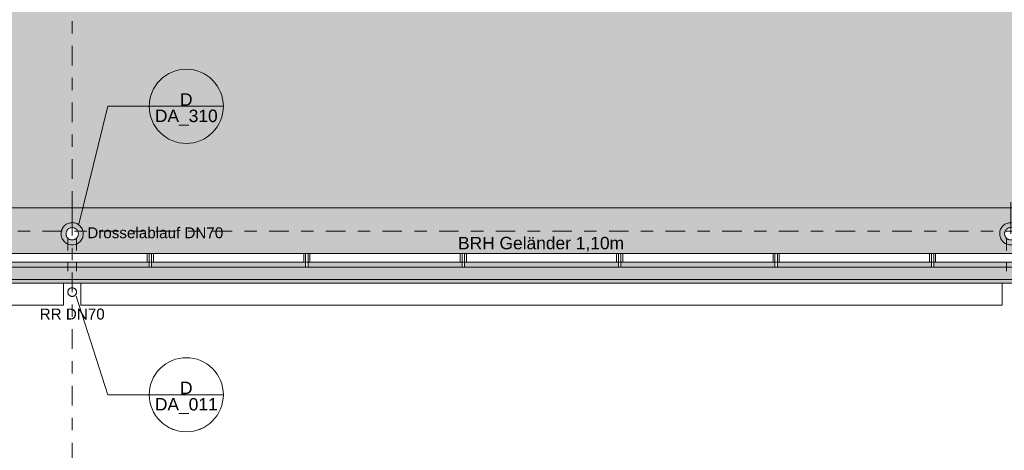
# Model space of a CAD drawing. Header units: metres. Extents: x -180 to 4, y -50 to 6.
# Tile 89 of 256: x -145.45 to -137.47, y -41.22 to -37.73. Entities that reach past the tile are written whole.
import ezdxf

# ---------------------------------------------------------------- set-up
doc = ezdxf.new("R2010")
doc.units = ezdxf.units.M
doc.header["$LTSCALE"] = 0.05
doc.header["$PDMODE"] = 1
doc.header["$PDSIZE"] = -2
doc.linetypes.add('Linienart-50', pattern=[2.116531, 1.058062, -1.058469])
doc.linetypes.add('Linienart-53', pattern=[5.291531, 3.175, -1.058062, 0.352704, -0.705764])
doc.layers.get('0').update_dxf_attribs({"lineweight": 25})
for name, color, linetype, lineweight, true_color in [('30 -33 Aussenwände- 7 Fassade_ Elemente', 7, 'Continuous', 9, 0x00aacc), ('30 -36 Dächer- 3 Dachbeläge', 7, 'Continuous', 15, 0x9999ff), ('30 -36 Dächer- 3 Dachbeläge Gründach', 250, 'Continuous', 9, 0x333333), ('30 -36 Dächer- 4 Dachbekleidungen', 7, 'Continuous', 9, 0xccccff), ('40 -41 Abwasser_Wasser_Gas- 1 Abwasser + sanitäre Anlagen', 7, 'Continuous', 9, 0xff6633), ('70 -72 Beschriftung- 1 Beschriftung allgemein', 7, 'Continuous', 9, 0xff6633), ('70 -72 Beschriftung- 7 Detailverweise', 7, 'Continuous', 9, 0x00dd00), ('70 -76 Bemaßung- 2 Allgemein', 7, 'Continuous', 5, 0x6666cc)]:
    doc.layers.add(name, color=color, linetype=linetype, lineweight=lineweight, true_color=true_color)
for name, color, linetype, lineweight in [('40 -41 Abwasser_Wasser_Gas- 2 Wasser-1', 7, 'Continuous', 15), ('70 -71 Achsen- 1 Gebäudeachsen', 7, 'Linienart-53', 18), ('Keine', 7, 'Continuous', 9)]:
    doc.layers.add(name, color=color, linetype=linetype, lineweight=lineweight)
doc.styles.add('Arial', font='arial.ttf')
doc.dimstyles.new('k+k 1_50', dxfattribs={"dimtxt": 0.100689, "dimasz": 0.05302, "dimexe": 0.05, "dimexo": 0.15, "dimgap": 0.01, "dimtad": 1, "dimdec": 3, "dimtxsty": 'Arial', "dimblk": 'VW_SLASH', "dimblk1": 'VW_SLASH', "dimblk2": 'VW_SLASH', "dimcen": 0, "dimdle": 0.05, "dimadec": 3, "dimazin": 0, "dimtfac": 0.75, "dimtdec": 3, "dimtix": 1, "dimtmove": 0, "dimatfit": 0, "dimldrblk": 'VW_SLASH-1', "dimfxl": 0.125, "dimfxlon": 1, "dimfrac": 2, "dimtolj": 1, "dimarcsym": 0})

# ---------------------------------------------------------------- blocks, each defined once
blk = doc.blocks.new('Gruppe-6671')
at = {"layer": '70 -72 Beschriftung- 1 Beschriftung allgemein', "insert": (-145.021, -40.0727), "char_height": 0.0881, "attachment_point": 2, "line_spacing_factor": 0.969685, "style": 'Arial'}
blk.add_mtext('RR DN70', dxfattribs=at)
at = {"color": 255}
blk.add_wipeout([(-145.0513, -39.9215), (-145.0494, -39.9186), (-145.0473, -39.916), (-145.0449, -39.9135), (-145.0423, -39.9113), (-145.0395, -39.9093), (-145.0365, -39.9076), (-145.0333, -39.9063), (-145.0301, -39.9052), (-145.0267, -39.9045), (-145.0233, -39.9041), (-145.0199, -39.9041), (-145.0164, -39.9043), (-145.0131, -39.9049), (-145.0097, -39.9059), (-145.0066, -39.9072), (-145.0035, -39.9087), (-145.0006, -39.9106), (-144.9979, -39.9127), (-144.9955, -39.9151), (-144.9932, -39.9177), (-144.9913, -39.9206), (-144.9896, -39.9236), (-144.9882, -39.9267), (-144.9872, -39.93), (-144.9865, -39.9333), (-144.9861, -39.9367), (-144.986, -39.9402), (-144.9863, -39.9436), (-144.9869, -39.947), (-144.9879, -39.9503), (-144.9891, -39.9535), (-144.9907, -39.9565), (-144.9926, -39.9594), (-144.9947, -39.9621), (-144.9971, -39.9646), (-144.9997, -39.9668), (-145.0025, -39.9688), (-145.0055, -39.9704), (-145.0087, -39.9718), (-145.0119, -39.9728), (-145.0153, -39.9736), (-145.0187, -39.974), (-145.0221, -39.974), (-145.0256, -39.9737), (-145.0289, -39.9731), (-145.0323, -39.9722), (-145.0354, -39.9709), (-145.0385, -39.9693), (-145.0414, -39.9675), (-145.0441, -39.9653), (-145.0465, -39.963), (-145.0488, -39.9603), (-145.0507, -39.9575), (-145.0524, -39.9545), (-145.0538, -39.9514), (-145.0548, -39.9481), (-145.0555, -39.9447), (-145.0559, -39.9413), (-145.056, -39.9379), (-145.0557, -39.9345), (-145.0551, -39.9311), (-145.0541, -39.9278), (-145.0529, -39.9246)], dxfattribs=at).dxf.layer = '40 -41 Abwasser_Wasser_Gas- 2 Wasser-1'
at = {"layer": '40 -41 Abwasser_Wasser_Gas- 2 Wasser-1', "flags": 128}
blk.add_lwpolyline([(-145.0513, -39.9215), (-145.0494, -39.9186), (-145.0473, -39.916), (-145.0449, -39.9135), (-145.0423, -39.9113), (-145.0395, -39.9093), (-145.0365, -39.9076), (-145.0333, -39.9063), (-145.0301, -39.9052), (-145.0267, -39.9045), (-145.0233, -39.9041), (-145.0199, -39.9041), (-145.0164, -39.9043), (-145.0131, -39.9049), (-145.0097, -39.9059), (-145.0066, -39.9072), (-145.0035, -39.9087), (-145.0006, -39.9106), (-144.9979, -39.9127), (-144.9955, -39.9151), (-144.9932, -39.9177), (-144.9913, -39.9206), (-144.9896, -39.9236), (-144.9882, -39.9267), (-144.9872, -39.93), (-144.9865, -39.9333), (-144.9861, -39.9367), (-144.986, -39.9402), (-144.9863, -39.9436), (-144.9869, -39.947), (-144.9879, -39.9503), (-144.9891, -39.9535), (-144.9907, -39.9565), (-144.9926, -39.9594), (-144.9947, -39.9621), (-144.9971, -39.9646), (-144.9997, -39.9668), (-145.0025, -39.9688), (-145.0055, -39.9704), (-145.0087, -39.9718), (-145.0119, -39.9728), (-145.0153, -39.9736), (-145.0187, -39.974), (-145.0221, -39.974), (-145.0256, -39.9737), (-145.0289, -39.9731), (-145.0323, -39.9722), (-145.0354, -39.9709), (-145.0385, -39.9693), (-145.0414, -39.9675), (-145.0441, -39.9653), (-145.0465, -39.963), (-145.0488, -39.9603), (-145.0507, -39.9575), (-145.0524, -39.9545), (-145.0538, -39.9514), (-145.0548, -39.9481), (-145.0555, -39.9447), (-145.0559, -39.9413), (-145.056, -39.9379), (-145.0557, -39.9345), (-145.0551, -39.9311), (-145.0541, -39.9278), (-145.0529, -39.9246)], close=True, dxfattribs=at)
blk = doc.blocks.new('Gruppe-6676')
at = {"layer": '40 -41 Abwasser_Wasser_Gas- 2 Wasser-1', "color": 7}
blk.add_blockref('Gruppe-6671', (0, 0), dxfattribs=at)
blk = doc.blocks.new('Gruppe-8291')
at = {"layer": '70 -72 Beschriftung- 1 Beschriftung allgemein', "insert": (-144.8988, -39.4148), "char_height": 0.088103, "attachment_point": 1, "line_spacing_factor": 0.969685, "style": 'Arial'}
blk.add_mtext('Drosselablauf DN70', dxfattribs=at)
at = {"color": 255}
blk.add_wipeout([(-144.9777, -39.492), (-144.9804, -39.4962), (-144.9834, -39.5), (-144.9868, -39.5035), (-144.9906, -39.5067), (-144.9946, -39.5095), (-144.9989, -39.5119), (-145.0034, -39.5138), (-145.0081, -39.5153), (-145.0129, -39.5164), (-145.0177, -39.5169), (-145.0226, -39.517), (-145.0275, -39.5166), (-145.0324, -39.5157), (-145.0371, -39.5144), (-145.0416, -39.5126), (-145.046, -39.5103), (-145.0501, -39.5077), (-145.054, -39.5046), (-145.0575, -39.5012), (-145.0607, -39.4975), (-145.0635, -39.4934), (-145.0658, -39.4892), (-145.0678, -39.4847), (-145.0693, -39.48), (-145.0703, -39.4752), (-145.0709, -39.4703), (-145.071, -39.4654), (-145.0706, -39.4605), (-145.0697, -39.4557), (-145.0683, -39.451), (-145.0665, -39.4464), (-145.0643, -39.442), (-145.0616, -39.4379), (-145.0586, -39.4341), (-145.0552, -39.4305), (-145.0514, -39.4274), (-145.0474, -39.4246), (-145.0431, -39.4222), (-145.0386, -39.4202), (-145.0339, -39.4187), (-145.0291, -39.4177), (-145.0243, -39.4171), (-145.0194, -39.4171), (-145.0145, -39.4175), (-145.0096, -39.4183), (-145.0049, -39.4197), (-145.0004, -39.4215), (-144.996, -39.4237), (-144.9919, -39.4264), (-144.988, -39.4294), (-144.9845, -39.4329), (-144.9813, -39.4366), (-144.9785, -39.4406), (-144.9762, -39.4449), (-144.9742, -39.4494), (-144.9727, -39.4541), (-144.9717, -39.4589), (-144.9711, -39.4638), (-144.971, -39.4687), (-144.9714, -39.4736), (-144.9723, -39.4784), (-144.9737, -39.4831), (-144.9755, -39.4877)], dxfattribs=at).dxf.layer = '40 -41 Abwasser_Wasser_Gas- 2 Wasser-1'
at = {"layer": '40 -41 Abwasser_Wasser_Gas- 1 Abwasser + sanitäre Anlagen', "linetype": 'Continuous', "lineweight": 0}
blk.add_hatch(color=30, dxfattribs=at).paths.add_polyline_path([(-145.0202, -39.464), (-145.021, -39.467), (-145.0218, -39.464)])
at = {"layer": '40 -41 Abwasser_Wasser_Gas- 1 Abwasser + sanitäre Anlagen', "linetype": 'Linienart-50'}
for p, q in [((-145.021, -39.2126), (-145.021, -39.467)), ((-145.056, -39.5027), (-145.056, -39.7704)), ((-144.986, -39.5027), (-144.986, -39.7704))]:
    blk.add_line(p, q, dxfattribs=at)
at = {"layer": '40 -41 Abwasser_Wasser_Gas- 1 Abwasser + sanitäre Anlagen', "lineweight": 5, "flags": 128}
blk.add_lwpolyline([(-145.0202, -39.464), (-145.021, -39.467), (-145.0218, -39.464)], close=True, dxfattribs=at)
at = {"layer": '40 -41 Abwasser_Wasser_Gas- 2 Wasser-1'}
blk.add_line((-145.021, -39.467), (-145.021, -39.275), dxfattribs=at)
at = {"layer": '40 -41 Abwasser_Wasser_Gas- 2 Wasser-1', "flags": 128}
for points in [[(-144.9431, -39.512), (-144.9478, -39.5195), (-144.9533, -39.5264), (-144.9595, -39.5327), (-144.9662, -39.5384), (-144.9735, -39.5435), (-144.9812, -39.5478), (-144.9893, -39.5513), (-144.9977, -39.554), (-145.0063, -39.5558), (-145.0151, -39.5568), (-145.0239, -39.557), (-145.0327, -39.5563), (-145.0414, -39.5547), (-145.0499, -39.5523), (-145.0581, -39.549), (-145.066, -39.545), (-145.0734, -39.5402), (-145.0803, -39.5347), (-145.0867, -39.5286), (-145.0924, -39.5218), (-145.0974, -39.5146), (-145.1017, -39.5068), (-145.1052, -39.4987), (-145.1079, -39.4903), (-145.1098, -39.4817), (-145.1108, -39.4729), (-145.111, -39.4641), (-145.1102, -39.4553), (-145.1086, -39.4466), (-145.1062, -39.4381), (-145.103, -39.4299), (-145.0989, -39.422), (-145.0942, -39.4146), (-145.0887, -39.4077), (-145.0825, -39.4014), (-145.0758, -39.3956), (-145.0685, -39.3906), (-145.0608, -39.3863), (-145.0527, -39.3828), (-145.0443, -39.3801), (-145.0357, -39.3782), (-145.0269, -39.3772), (-145.0181, -39.3771), (-145.0093, -39.3778), (-145.0006, -39.3794), (-144.9921, -39.3818), (-144.9839, -39.3851), (-144.976, -39.3891), (-144.9686, -39.3939), (-144.9617, -39.3994), (-144.9553, -39.4055), (-144.9496, -39.4123), (-144.9446, -39.4195), (-144.9403, -39.4272), (-144.9368, -39.4353), (-144.9341, -39.4437), (-144.9322, -39.4524), (-144.9312, -39.4612), (-144.931, -39.47), (-144.9318, -39.4788), (-144.9334, -39.4875), (-144.9358, -39.496), (-144.939, -39.5042)], [(-144.9777, -39.492), (-144.9804, -39.4962), (-144.9834, -39.5), (-144.9868, -39.5035), (-144.9906, -39.5067), (-144.9946, -39.5095), (-144.9989, -39.5119), (-145.0034, -39.5138), (-145.0081, -39.5153), (-145.0129, -39.5164), (-145.0177, -39.5169), (-145.0226, -39.517), (-145.0275, -39.5166), (-145.0324, -39.5157), (-145.0371, -39.5144), (-145.0416, -39.5126), (-145.046, -39.5103), (-145.0501, -39.5077), (-145.054, -39.5046), (-145.0575, -39.5012), (-145.0607, -39.4975), (-145.0635, -39.4934), (-145.0658, -39.4892), (-145.0678, -39.4847), (-145.0693, -39.48), (-145.0703, -39.4752), (-145.0709, -39.4703), (-145.071, -39.4654), (-145.0706, -39.4605), (-145.0697, -39.4557), (-145.0683, -39.451), (-145.0665, -39.4464), (-145.0643, -39.442), (-145.0616, -39.4379), (-145.0586, -39.4341), (-145.0552, -39.4305), (-145.0514, -39.4274), (-145.0474, -39.4246), (-145.0431, -39.4222), (-145.0386, -39.4202), (-145.0339, -39.4187), (-145.0291, -39.4177), (-145.0243, -39.4171), (-145.0194, -39.4171), (-145.0145, -39.4175), (-145.0096, -39.4183), (-145.0049, -39.4197), (-145.0004, -39.4215), (-144.996, -39.4237), (-144.9919, -39.4264), (-144.988, -39.4294), (-144.9845, -39.4329), (-144.9813, -39.4366), (-144.9785, -39.4406), (-144.9762, -39.4449), (-144.9742, -39.4494), (-144.9727, -39.4541), (-144.9717, -39.4589), (-144.9711, -39.4638), (-144.971, -39.4687), (-144.9714, -39.4736), (-144.9723, -39.4784), (-144.9737, -39.4831), (-144.9755, -39.4877)]]:
    blk.add_lwpolyline(points, close=True, dxfattribs=at)
blk = doc.blocks.new('Gruppe-8309')
at = {"layer": '70 -72 Beschriftung- 1 Beschriftung allgemein', "insert": (-137.2988, -39.4148), "char_height": 0.088103, "attachment_point": 1, "line_spacing_factor": 0.969685, "style": 'Arial'}
blk.add_mtext('Notablauf DN70', dxfattribs=at)
at = {"color": 255}
blk.add_wipeout([(-137.3777, -39.492), (-137.3804, -39.4962), (-137.3834, -39.5), (-137.3868, -39.5035), (-137.3906, -39.5067), (-137.3946, -39.5095), (-137.3989, -39.5119), (-137.4034, -39.5138), (-137.4081, -39.5153), (-137.4129, -39.5164), (-137.4177, -39.5169), (-137.4226, -39.517), (-137.4275, -39.5166), (-137.4324, -39.5157), (-137.4371, -39.5144), (-137.4416, -39.5126), (-137.446, -39.5103), (-137.4501, -39.5077), (-137.454, -39.5046), (-137.4575, -39.5012), (-137.4607, -39.4975), (-137.4635, -39.4934), (-137.4658, -39.4892), (-137.4678, -39.4847), (-137.4693, -39.48), (-137.4703, -39.4752), (-137.4709, -39.4703), (-137.471, -39.4654), (-137.4706, -39.4605), (-137.4697, -39.4557), (-137.4683, -39.451), (-137.4665, -39.4464), (-137.4643, -39.442), (-137.4616, -39.4379), (-137.4586, -39.4341), (-137.4552, -39.4305), (-137.4514, -39.4274), (-137.4474, -39.4246), (-137.4431, -39.4222), (-137.4386, -39.4202), (-137.4339, -39.4187), (-137.4291, -39.4177), (-137.4243, -39.4171), (-137.4194, -39.4171), (-137.4145, -39.4175), (-137.4096, -39.4183), (-137.4049, -39.4197), (-137.4004, -39.4215), (-137.396, -39.4237), (-137.3919, -39.4264), (-137.388, -39.4294), (-137.3845, -39.4329), (-137.3813, -39.4366), (-137.3785, -39.4406), (-137.3762, -39.4449), (-137.3742, -39.4494), (-137.3727, -39.4541), (-137.3717, -39.4589), (-137.3711, -39.4638), (-137.371, -39.4687), (-137.3714, -39.4736), (-137.3723, -39.4784), (-137.3737, -39.4831), (-137.3755, -39.4877)], dxfattribs=at).dxf.layer = '40 -41 Abwasser_Wasser_Gas- 2 Wasser-1'
at = {"layer": '40 -41 Abwasser_Wasser_Gas- 1 Abwasser + sanitäre Anlagen', "linetype": 'Continuous', "lineweight": 0}
blk.add_hatch(color=30, dxfattribs=at).paths.add_polyline_path([(-137.4202, -39.464), (-137.421, -39.467), (-137.4218, -39.464)])
at = {"layer": '40 -41 Abwasser_Wasser_Gas- 1 Abwasser + sanitäre Anlagen', "linetype": 'Linienart-50'}
for p, q in [((-137.421, -39.2126), (-137.421, -39.467)), ((-137.456, -39.5027), (-137.456, -39.7704)), ((-137.386, -39.5027), (-137.386, -39.7704))]:
    blk.add_line(p, q, dxfattribs=at)
at = {"layer": '40 -41 Abwasser_Wasser_Gas- 1 Abwasser + sanitäre Anlagen', "lineweight": 5, "flags": 128}
blk.add_lwpolyline([(-137.4202, -39.464), (-137.421, -39.467), (-137.4218, -39.464)], close=True, dxfattribs=at)
at = {"layer": '40 -41 Abwasser_Wasser_Gas- 2 Wasser-1'}
blk.add_line((-137.421, -39.467), (-137.421, -39.275), dxfattribs=at)
at = {"layer": '40 -41 Abwasser_Wasser_Gas- 2 Wasser-1', "flags": 128}
for points in [[(-137.3431, -39.512), (-137.3478, -39.5195), (-137.3533, -39.5264), (-137.3595, -39.5327), (-137.3662, -39.5384), (-137.3735, -39.5435), (-137.3812, -39.5478), (-137.3893, -39.5513), (-137.3977, -39.554), (-137.4063, -39.5558), (-137.4151, -39.5568), (-137.4239, -39.557), (-137.4327, -39.5563), (-137.4414, -39.5547), (-137.4499, -39.5523), (-137.4581, -39.549), (-137.466, -39.545), (-137.4734, -39.5402), (-137.4803, -39.5347), (-137.4867, -39.5286), (-137.4924, -39.5218), (-137.4974, -39.5146), (-137.5017, -39.5068), (-137.5052, -39.4987), (-137.5079, -39.4903), (-137.5098, -39.4817), (-137.5108, -39.4729), (-137.511, -39.4641), (-137.5102, -39.4553), (-137.5086, -39.4466), (-137.5062, -39.4381), (-137.503, -39.4299), (-137.4989, -39.422), (-137.4942, -39.4146), (-137.4887, -39.4077), (-137.4825, -39.4014), (-137.4758, -39.3956), (-137.4685, -39.3906), (-137.4608, -39.3863), (-137.4527, -39.3828), (-137.4443, -39.3801), (-137.4357, -39.3782), (-137.4269, -39.3772), (-137.4181, -39.3771), (-137.4093, -39.3778), (-137.4006, -39.3794), (-137.3921, -39.3818), (-137.3839, -39.3851), (-137.376, -39.3891), (-137.3686, -39.3939), (-137.3617, -39.3994), (-137.3553, -39.4055), (-137.3496, -39.4123), (-137.3446, -39.4195), (-137.3403, -39.4272), (-137.3368, -39.4353), (-137.3341, -39.4437), (-137.3322, -39.4524), (-137.3312, -39.4612), (-137.331, -39.47), (-137.3318, -39.4788), (-137.3334, -39.4875), (-137.3358, -39.496), (-137.339, -39.5042)], [(-137.3777, -39.492), (-137.3804, -39.4962), (-137.3834, -39.5), (-137.3868, -39.5035), (-137.3906, -39.5067), (-137.3946, -39.5095), (-137.3989, -39.5119), (-137.4034, -39.5138), (-137.4081, -39.5153), (-137.4129, -39.5164), (-137.4177, -39.5169), (-137.4226, -39.517), (-137.4275, -39.5166), (-137.4324, -39.5157), (-137.4371, -39.5144), (-137.4416, -39.5126), (-137.446, -39.5103), (-137.4501, -39.5077), (-137.454, -39.5046), (-137.4575, -39.5012), (-137.4607, -39.4975), (-137.4635, -39.4934), (-137.4658, -39.4892), (-137.4678, -39.4847), (-137.4693, -39.48), (-137.4703, -39.4752), (-137.4709, -39.4703), (-137.471, -39.4654), (-137.4706, -39.4605), (-137.4697, -39.4557), (-137.4683, -39.451), (-137.4665, -39.4464), (-137.4643, -39.442), (-137.4616, -39.4379), (-137.4586, -39.4341), (-137.4552, -39.4305), (-137.4514, -39.4274), (-137.4474, -39.4246), (-137.4431, -39.4222), (-137.4386, -39.4202), (-137.4339, -39.4187), (-137.4291, -39.4177), (-137.4243, -39.4171), (-137.4194, -39.4171), (-137.4145, -39.4175), (-137.4096, -39.4183), (-137.4049, -39.4197), (-137.4004, -39.4215), (-137.396, -39.4237), (-137.3919, -39.4264), (-137.388, -39.4294), (-137.3845, -39.4329), (-137.3813, -39.4366), (-137.3785, -39.4406), (-137.3762, -39.4449), (-137.3742, -39.4494), (-137.3727, -39.4541), (-137.3717, -39.4589), (-137.3711, -39.4638), (-137.371, -39.4687), (-137.3714, -39.4736), (-137.3723, -39.4784), (-137.3737, -39.4831), (-137.3755, -39.4877)]]:
    blk.add_lwpolyline(points, close=True, dxfattribs=at)
blk = doc.blocks.new('Gruppe-8391')
at = {"layer": '70 -72 Beschriftung- 7 Detailverweise'}
blk.add_line((0.935, 0), (0.335, 0), dxfattribs=at)
at = {"layer": '70 -72 Beschriftung- 7 Detailverweise', "flags": 128}
blk.add_lwpolyline([(0.935, 0), (0.9336, -0.0294), (0.9292, -0.0585), (0.9221, -0.0871), (0.9122, -0.1148), (0.8996, -0.1414), (0.8844, -0.1667), (0.8669, -0.1903), (0.8471, -0.2121), (0.8253, -0.2319), (0.8017, -0.2494), (0.7764, -0.2646), (0.7498, -0.2772), (0.7221, -0.2871), (0.6935, -0.2942), (0.6644, -0.2986), (0.635, -0.3), (0.6056, -0.2986), (0.5765, -0.2942), (0.5479, -0.2871), (0.5202, -0.2772), (0.4936, -0.2646), (0.4683, -0.2494), (0.4447, -0.2319), (0.4229, -0.2121), (0.4031, -0.1903), (0.3856, -0.1667), (0.3704, -0.1414), (0.3578, -0.1148), (0.3479, -0.0871), (0.3408, -0.0585), (0.3364, -0.0294), (0.335, 0), (0.3364, 0.0294), (0.3408, 0.0585), (0.3479, 0.0871), (0.3578, 0.1148), (0.3704, 0.1414), (0.3856, 0.1667), (0.4031, 0.1903), (0.4229, 0.2121), (0.4447, 0.2319), (0.4683, 0.2494), (0.4936, 0.2646), (0.5202, 0.2772), (0.5479, 0.2871), (0.5765, 0.2942), (0.6056, 0.2986), (0.635, 0.3), (0.6644, 0.2986), (0.6935, 0.2942), (0.7221, 0.2871), (0.7498, 0.2772), (0.7764, 0.2646), (0.8017, 0.2494), (0.8253, 0.2319), (0.8471, 0.2121), (0.8669, 0.1903), (0.8844, 0.1667), (0.8996, 0.1414), (0.9122, 0.1148), (0.9221, 0.0871), (0.9292, 0.0585), (0.9336, 0.0294)], close=True, dxfattribs=at)
at = {"layer": '70 -72 Beschriftung- 7 Detailverweise'}
blk.add_point((0.635, 0), dxfattribs=at)
at = {"layer": '70 -72 Beschriftung- 7 Detailverweise', "line_spacing_factor": 0.96878, "style": 'Arial'}
for s, insert, char_height, attachment_point in [('D', (0.635, 0.0046), 0.1007, 8), ('DA_011', (0.635, -0.0267), 0.10069, 2)]:
    blk.add_mtext(s, dxfattribs=dict(at, insert=insert, char_height=char_height, attachment_point=attachment_point))
blk = doc.blocks.new('Referenzmarkierung-97')
at = {"layer": '70 -72 Beschriftung- 7 Detailverweise', "transparency": 33554687}
for q in [(-0.2566, 0.7972), (0.635, 0)]:
    blk.add_line((0, 0), q, dxfattribs=at)
at = {"layer": '70 -72 Beschriftung- 7 Detailverweise', "color": 7, "transparency": 33554687}
blk.add_blockref('Gruppe-8391', (0, 0), dxfattribs=at)
blk = doc.blocks.new('Gruppe-8392')
at = {"layer": '70 -72 Beschriftung- 7 Detailverweise'}
blk.add_line((0.935, 0), (0.335, 0), dxfattribs=at)
at = {"layer": '70 -72 Beschriftung- 7 Detailverweise', "flags": 128}
blk.add_lwpolyline([(0.935, 0), (0.9336, -0.0294), (0.9292, -0.0585), (0.9221, -0.0871), (0.9122, -0.1148), (0.8996, -0.1414), (0.8844, -0.1667), (0.8669, -0.1903), (0.8471, -0.2121), (0.8253, -0.2319), (0.8017, -0.2494), (0.7764, -0.2646), (0.7498, -0.2772), (0.7221, -0.2871), (0.6935, -0.2942), (0.6644, -0.2986), (0.635, -0.3), (0.6056, -0.2986), (0.5765, -0.2942), (0.5479, -0.2871), (0.5202, -0.2772), (0.4936, -0.2646), (0.4683, -0.2494), (0.4447, -0.2319), (0.4229, -0.2121), (0.4031, -0.1903), (0.3856, -0.1667), (0.3704, -0.1414), (0.3578, -0.1148), (0.3479, -0.0871), (0.3408, -0.0585), (0.3364, -0.0294), (0.335, 0), (0.3364, 0.0294), (0.3408, 0.0585), (0.3479, 0.0871), (0.3578, 0.1148), (0.3704, 0.1414), (0.3856, 0.1667), (0.4031, 0.1903), (0.4229, 0.2121), (0.4447, 0.2319), (0.4683, 0.2494), (0.4936, 0.2646), (0.5202, 0.2772), (0.5479, 0.2871), (0.5765, 0.2942), (0.6056, 0.2986), (0.635, 0.3), (0.6644, 0.2986), (0.6935, 0.2942), (0.7221, 0.2871), (0.7498, 0.2772), (0.7764, 0.2646), (0.8017, 0.2494), (0.8253, 0.2319), (0.8471, 0.2121), (0.8669, 0.1903), (0.8844, 0.1667), (0.8996, 0.1414), (0.9122, 0.1148), (0.9221, 0.0871), (0.9292, 0.0585), (0.9336, 0.0294)], close=True, dxfattribs=at)
at = {"layer": '70 -72 Beschriftung- 7 Detailverweise'}
blk.add_point((0.635, 0), dxfattribs=at)
at = {"layer": '70 -72 Beschriftung- 7 Detailverweise', "line_spacing_factor": 0.96878, "style": 'Arial'}
for s, insert, char_height, attachment_point in [('D', (0.635, 0.0046), 0.1007, 8), ('DA_310', (0.635, -0.0267), 0.10069, 2)]:
    blk.add_mtext(s, dxfattribs=dict(at, insert=insert, char_height=char_height, attachment_point=attachment_point))
blk = doc.blocks.new('Referenzmarkierung-98')
at = {"layer": '70 -72 Beschriftung- 7 Detailverweise', "transparency": 33554687}
for q in [(-0.2346, -0.954), (0.635, 0)]:
    blk.add_line((0, 0), q, dxfattribs=at)
at = {"layer": '70 -72 Beschriftung- 7 Detailverweise', "color": 7, "transparency": 33554687}
blk.add_blockref('Gruppe-8392', (0, 0), dxfattribs=at)
blk = doc.blocks.new('Gruppe-8420')
at = {"layer": '70 -72 Beschriftung- 1 Beschriftung allgemein', "insert": (-141.8969, -39.4918), "char_height": 0.100689, "attachment_point": 1, "line_spacing_factor": 0.970891, "style": 'Arial'}
blk.add_mtext('BRH Geländer 1,10m', dxfattribs=at)
blk = doc.blocks.new('Gruppe-8566')
at = {"color": 255}
blk.add_wipeout([(-144.3977, -39.697), (-144.3977, -39.627), (-144.3777, -39.627), (-144.3777, -39.697)], dxfattribs=at).dxf.layer = '30 -36 Dächer- 4 Dachbekleidungen'
at = {"layer": '30 -36 Dächer- 4 Dachbekleidungen', "flags": 128}
for points in [[(-144.4127, -39.697), (-144.4127, -39.627), (-144.3977, -39.627)], [(-144.3977, -39.697), (-144.3977, -39.627), (-144.3777, -39.627), (-144.3777, -39.697)], [(-144.3627, -39.697), (-144.3627, -39.627), (-144.3777, -39.627)]]:
    blk.add_lwpolyline(points, dxfattribs=at)
at = {"color": 255}
blk.add_wipeout([(-144.3777, -39.737), (-144.3777, -39.697), (-144.3977, -39.697), (-144.3977, -39.737)], dxfattribs=at).dxf.layer = '30 -36 Dächer- 4 Dachbekleidungen'
at = {"layer": '30 -36 Dächer- 4 Dachbekleidungen', "flags": 128}
blk.add_lwpolyline([(-144.3777, -39.737), (-144.3777, -39.697), (-144.3977, -39.697), (-144.3977, -39.737)], close=True, dxfattribs=at)
blk = doc.blocks.new('Gruppe-8567')
at = {"color": 255}
blk.add_wipeout([(-143.131, -39.697), (-143.131, -39.627), (-143.111, -39.627), (-143.111, -39.697)], dxfattribs=at).dxf.layer = '30 -36 Dächer- 4 Dachbekleidungen'
at = {"layer": '30 -36 Dächer- 4 Dachbekleidungen', "flags": 128}
for points in [[(-143.146, -39.697), (-143.146, -39.627), (-143.131, -39.627)], [(-143.131, -39.697), (-143.131, -39.627), (-143.111, -39.627), (-143.111, -39.697)], [(-143.096, -39.697), (-143.096, -39.627), (-143.111, -39.627)]]:
    blk.add_lwpolyline(points, dxfattribs=at)
at = {"color": 255}
blk.add_wipeout([(-143.111, -39.737), (-143.111, -39.697), (-143.131, -39.697), (-143.131, -39.737)], dxfattribs=at).dxf.layer = '30 -36 Dächer- 4 Dachbekleidungen'
at = {"layer": '30 -36 Dächer- 4 Dachbekleidungen', "flags": 128}
blk.add_lwpolyline([(-143.111, -39.737), (-143.111, -39.697), (-143.131, -39.697), (-143.131, -39.737)], close=True, dxfattribs=at)
blk = doc.blocks.new('Gruppe-8568')
at = {"color": 255}
blk.add_wipeout([(-141.8643, -39.697), (-141.8643, -39.627), (-141.8443, -39.627), (-141.8443, -39.697)], dxfattribs=at).dxf.layer = '30 -36 Dächer- 4 Dachbekleidungen'
at = {"layer": '30 -36 Dächer- 4 Dachbekleidungen', "flags": 128}
for points in [[(-141.8793, -39.697), (-141.8793, -39.627), (-141.8643, -39.627)], [(-141.8643, -39.697), (-141.8643, -39.627), (-141.8443, -39.627), (-141.8443, -39.697)], [(-141.8293, -39.697), (-141.8293, -39.627), (-141.8443, -39.627)]]:
    blk.add_lwpolyline(points, dxfattribs=at)
at = {"color": 255}
blk.add_wipeout([(-141.8443, -39.737), (-141.8443, -39.697), (-141.8643, -39.697), (-141.8643, -39.737)], dxfattribs=at).dxf.layer = '30 -36 Dächer- 4 Dachbekleidungen'
at = {"layer": '30 -36 Dächer- 4 Dachbekleidungen', "flags": 128}
blk.add_lwpolyline([(-141.8443, -39.737), (-141.8443, -39.697), (-141.8643, -39.697), (-141.8643, -39.737)], close=True, dxfattribs=at)
blk = doc.blocks.new('Gruppe-8569')
at = {"color": 255}
blk.add_wipeout([(-140.5977, -39.697), (-140.5977, -39.627), (-140.5777, -39.627), (-140.5777, -39.697)], dxfattribs=at).dxf.layer = '30 -36 Dächer- 4 Dachbekleidungen'
at = {"layer": '30 -36 Dächer- 4 Dachbekleidungen', "flags": 128}
for points in [[(-140.6127, -39.697), (-140.6127, -39.627), (-140.5977, -39.627)], [(-140.5977, -39.697), (-140.5977, -39.627), (-140.5777, -39.627), (-140.5777, -39.697)], [(-140.5627, -39.697), (-140.5627, -39.627), (-140.5777, -39.627)]]:
    blk.add_lwpolyline(points, dxfattribs=at)
at = {"color": 255}
blk.add_wipeout([(-140.5777, -39.737), (-140.5777, -39.697), (-140.5977, -39.697), (-140.5977, -39.737)], dxfattribs=at).dxf.layer = '30 -36 Dächer- 4 Dachbekleidungen'
at = {"layer": '30 -36 Dächer- 4 Dachbekleidungen', "flags": 128}
blk.add_lwpolyline([(-140.5777, -39.737), (-140.5777, -39.697), (-140.5977, -39.697), (-140.5977, -39.737)], close=True, dxfattribs=at)
blk = doc.blocks.new('Gruppe-8570')
at = {"color": 255}
blk.add_wipeout([(-139.331, -39.697), (-139.331, -39.627), (-139.311, -39.627), (-139.311, -39.697)], dxfattribs=at).dxf.layer = '30 -36 Dächer- 4 Dachbekleidungen'
at = {"layer": '30 -36 Dächer- 4 Dachbekleidungen', "flags": 128}
for points in [[(-139.346, -39.697), (-139.346, -39.627), (-139.331, -39.627)], [(-139.331, -39.697), (-139.331, -39.627), (-139.311, -39.627), (-139.311, -39.697)], [(-139.296, -39.697), (-139.296, -39.627), (-139.311, -39.627)]]:
    blk.add_lwpolyline(points, dxfattribs=at)
at = {"color": 255}
blk.add_wipeout([(-139.311, -39.737), (-139.311, -39.697), (-139.331, -39.697), (-139.331, -39.737)], dxfattribs=at).dxf.layer = '30 -36 Dächer- 4 Dachbekleidungen'
at = {"layer": '30 -36 Dächer- 4 Dachbekleidungen', "flags": 128}
blk.add_lwpolyline([(-139.311, -39.737), (-139.311, -39.697), (-139.331, -39.697), (-139.331, -39.737)], close=True, dxfattribs=at)
blk = doc.blocks.new('Gruppe-8571')
at = {"color": 255}
blk.add_wipeout([(-138.0643, -39.697), (-138.0643, -39.627), (-138.0443, -39.627), (-138.0443, -39.697)], dxfattribs=at).dxf.layer = '30 -36 Dächer- 4 Dachbekleidungen'
at = {"layer": '30 -36 Dächer- 4 Dachbekleidungen', "flags": 128}
for points in [[(-138.0793, -39.697), (-138.0793, -39.627), (-138.0643, -39.627)], [(-138.0643, -39.697), (-138.0643, -39.627), (-138.0443, -39.627), (-138.0443, -39.697)], [(-138.0293, -39.697), (-138.0293, -39.627), (-138.0443, -39.627)]]:
    blk.add_lwpolyline(points, dxfattribs=at)
at = {"color": 255}
blk.add_wipeout([(-138.0443, -39.737), (-138.0443, -39.697), (-138.0643, -39.697), (-138.0643, -39.737)], dxfattribs=at).dxf.layer = '30 -36 Dächer- 4 Dachbekleidungen'
at = {"layer": '30 -36 Dächer- 4 Dachbekleidungen', "flags": 128}
blk.add_lwpolyline([(-138.0443, -39.737), (-138.0443, -39.697), (-138.0643, -39.697), (-138.0643, -39.737)], close=True, dxfattribs=at)
blk = doc.blocks.new('Gruppe-8878')
at = {"layer": '30 -36 Dächer- 3 Dachbeläge Gründach', "linetype": 'Continuous', "lineweight": 0, "true_color": 0xe7eedf, "transparency": 33554687}
blk.add_hatch(color=254, dxfattribs=at).paths.add_polyline_path([(-100.01799996, -31.79404198), (-100.01799996, -31.61704198), (-100.31099996, -31.61704198), (-100.31099996, -12.39704198), (-159.47099996, -12.39704198), (-159.47099996, -39.25704198), (-99.61099996, -39.25704198), (-99.61099996, -31.79404198)])
at = {"layer": '30 -36 Dächer- 3 Dachbeläge Gründach', "flags": 128}
blk.add_lwpolyline([(-100.01799996, -31.79404198), (-100.01799996, -31.61704198), (-100.31099996, -31.61704198), (-100.31099996, -12.39704198), (-159.47099996, -12.39704198), (-159.47099996, -39.25704198), (-99.61099996, -39.25704198), (-99.61099996, -31.79404198)], close=True, dxfattribs=at)
at = {"layer": '70 -72 Beschriftung- 7 Detailverweise', "transparency": 33554687}
blk.add_line((-144.73191594, -40.76956659), (-144.09691594, -40.76956659), dxfattribs=at)
at = {"layer": '70 -72 Beschriftung- 7 Detailverweise'}
blk.add_line((-143.79691594, -40.76956659), (-144.39691594, -40.76956659), dxfattribs=at)
at = {"layer": '70 -72 Beschriftung- 7 Detailverweise', "flags": 128}
blk.add_lwpolyline([(-143.79691594, -40.76956659), (-143.79836052, -40.79897173), (-143.80268035, -40.82809368), (-143.80983384, -40.85665199), (-143.81975208, -40.88437162), (-143.83233956, -40.91098561), (-143.84747506, -40.93623766), (-143.8650128, -40.95988457), (-143.8847839, -40.98169862), (-143.90659795, -41.00146972), (-143.93024487, -41.01900747), (-143.95549692, -41.03414297), (-143.98211091, -41.04673045), (-144.00983054, -41.05664869), (-144.03838884, -41.06380217), (-144.0675108, -41.06812201), (-144.09691594, -41.06956659), (-144.12632108, -41.06812201), (-144.15544304, -41.06380217), (-144.18400134, -41.05664869), (-144.21172097, -41.04673045), (-144.23833496, -41.03414297), (-144.26358701, -41.01900747), (-144.28723392, -41.00146972), (-144.30904797, -40.98169862), (-144.32881908, -40.95988457), (-144.34635682, -40.93623766), (-144.36149232, -40.91098561), (-144.3740798, -40.88437162), (-144.38399804, -40.85665199), (-144.39115152, -40.82809368), (-144.39547136, -40.79897173), (-144.39691594, -40.76956659), (-144.39547136, -40.74016145), (-144.39115152, -40.71103949), (-144.38399804, -40.68248118), (-144.3740798, -40.65476156), (-144.36149232, -40.62814757), (-144.34635682, -40.60289552), (-144.32881908, -40.5792486), (-144.30904797, -40.55743455), (-144.28723392, -40.53766345), (-144.26358701, -40.5201257), (-144.23833496, -40.50499021), (-144.21172097, -40.49240273), (-144.18400134, -40.48248449), (-144.15544304, -40.475331), (-144.12632108, -40.47101117), (-144.09691594, -40.46956659), (-144.0675108, -40.47101117), (-144.03838884, -40.475331), (-144.00983054, -40.48248449), (-143.98211091, -40.49240273), (-143.95549692, -40.50499021), (-143.93024487, -40.5201257), (-143.90659795, -40.53766345), (-143.8847839, -40.55743455), (-143.8650128, -40.5792486), (-143.84747506, -40.60289552), (-143.83233956, -40.62814757), (-143.81975208, -40.65476156), (-143.80983384, -40.68248118), (-143.80268035, -40.71103949), (-143.79836052, -40.74016145)], close=True, dxfattribs=at)
at = {"layer": '70 -72 Beschriftung- 7 Detailverweise'}
blk.add_point((-144.09691594, -40.76956659), dxfattribs=at)
at = {"layer": '70 -72 Beschriftung- 7 Detailverweise', "line_spacing_factor": 0.96878, "style": 'Arial'}
for s, insert, char_height, attachment_point in [('D', (-144.09691594, -40.76498048), 0.10068866, 8), ('DA_011', (-144.09691594, -40.79623071), 0.100688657, 2)]:
    blk.add_mtext(s, dxfattribs=dict(at, insert=insert, char_height=char_height, attachment_point=attachment_point))
at = {"color": 255}
for points in [[(-152.55099996, -39.86704198), (-145.09099996, -39.86704198), (-145.09099996, -40.04404198), (-152.55099996, -40.04404198)], [(-144.95099996, -39.86704198), (-137.49099996, -39.86704198), (-137.49099996, -40.04404198), (-144.95099996, -40.04404198)]]:
    blk.add_wipeout(points, dxfattribs=at).dxf.layer = '30 -33 Aussenwände- 7 Fassade_ Elemente'
at = {"layer": '30 -33 Aussenwände- 7 Fassade_ Elemente', "flags": 128}
for points in [[(-152.55099996, -39.86704198), (-145.09099996, -39.86704198), (-145.09099996, -40.04404198), (-152.55099996, -40.04404198)], [(-144.95099996, -39.86704198), (-137.49099996, -39.86704198), (-137.49099996, -40.04404198), (-144.95099996, -40.04404198)]]:
    blk.add_lwpolyline(points, close=True, dxfattribs=at)
at = {"layer": '70 -72 Beschriftung- 7 Detailverweise', "transparency": 33554687}
blk.add_line((-144.73191594, -40.76956659), (-144.98854462, -39.9723514), dxfattribs=at)
at = {"layer": '70 -72 Beschriftung- 7 Detailverweise'}
blk.add_blockref('Referenzmarkierung-97', (-144.73191594, -40.76956659), dxfattribs=at)
at = {"color": 255, "linetype": 'Continuous', "lineweight": 9, "transparency": 33554687}
blk.add_wipeout([(-129.83124836, -12.23704198), (-129.83124836, -12.71704198), (-159.47099996, -12.71704198), (-159.47099996, -39.25704198), (-129.83124836, -39.25704198), (-129.83124836, -39.73704198), (-160.51099996, -39.73704198), (-160.51099996, -31.61704198), (-159.93099996, -31.61704198), (-159.93099996, -12.23704198)], dxfattribs=at).dxf.layer = '30 -36 Dächer- 3 Dachbeläge'
at = {"layer": '30 -36 Dächer- 3 Dachbeläge', "linetype": 'Continuous', "lineweight": 9, "transparency": 33554687}
h = blk.add_hatch(dxfattribs=at)
h.set_pattern_fill('{914A209A-ED12-11EE-87B6-5CE', style=0, pattern_type=2)
h.set_pattern_definition([(-22, (-91.4235, -34.937042), (-0.018555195, 0.04226461), [0.000625, -0.061875]), (14, (-91.415251, -34.959718), (-0.0371103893, -0.0278327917), [0.000625, -0.030625]), (-3.77456, (-91.474014, -34.97415), (-0.01958604, 0.065974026), [0.00028186, -0.093671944]), (-68, (-91.30392, -34.91024), (0.1926424, 0.04407994), [0.00028125, -0.09346875]), (96, (-91.437934, -35.001983), (-0.036105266, -0.06319548), [0.0005625, -0.0931875]), (132, (-91.4101, -34.97828), (0.040202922, 0.004123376), [0.0003125, -0.0621875]), (-17, (-91.442055, -34.96178), (0.0930531, 0.028928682), [0.000625, -0.061875]), (-145, (-91.4369, -34.956625), (0.06266964, -0.040092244), [0.000625, -0.061875]), (-137, (-91.45133, -34.953533), (0.049444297, -0.02123569), [0.000625, -0.061875])])
h.paths.add_polyline_path([(-100.01799996, -31.12704198), (-99.83999996, -31.12704198), (-99.83999996, -31.61604198), (-99.35099996, -31.61604198), (-99.35099996, -31.79404198), (-99.13099996, -31.79404198), (-99.13099996, -39.73704198), (-160.51099996, -39.73704198), (-160.51099996, -31.61704198), (-159.93099996, -31.61704198), (-159.93099996, -12.23704198), (-100.01799996, -12.23704198)])
h.paths.add_polyline_path([(-159.47099996, -39.25704198), (-100.31099996, -39.25704198), (-100.31099996, -12.71704198), (-159.47099996, -12.71704198)])
at = {"layer": '30 -36 Dächer- 3 Dachbeläge', "linetype": 'Continuous', "lineweight": 0}
blk.add_hatch(color=254, dxfattribs=at).paths.add_polyline_path([(-160.64099996, -31.58704198), (-160.64099996, -39.86704198), (-99.00099996, -39.86704198), (-99.00099996, -31.79404198), (-99.13099996, -31.79404198), (-99.13099996, -39.73704198), (-160.51099996, -39.73704198), (-160.51099996, -31.58704198)])
at = {"layer": '30 -36 Dächer- 3 Dachbeläge', "color": 161, "linetype": 'Continuous', "lineweight": 9, "true_color": 0x9999ff, "transparency": 33554687, "flags": 128}
for points in [[(-100.01799996, -31.12704198), (-99.83999996, -31.12704198), (-99.83999996, -31.61604198), (-99.35099996, -31.61604198), (-99.35099996, -31.79404198), (-99.13099996, -31.79404198), (-99.13099996, -39.73704198), (-160.51099996, -39.73704198), (-160.51099996, -31.61704198), (-159.93099996, -31.61704198), (-159.93099996, -12.23704198), (-100.01799996, -12.23704198)], [(-159.47099996, -39.25704198), (-100.31099996, -39.25704198), (-100.31099996, -12.71704198), (-159.47099996, -12.71704198)]]:
    blk.add_lwpolyline(points, close=True, dxfattribs=at)
at = {"layer": '30 -36 Dächer- 3 Dachbeläge', "flags": 128}
blk.add_lwpolyline([(-160.64099996, -31.58704198), (-160.64099996, -39.86704198), (-99.00099996, -39.86704198), (-99.00099996, -31.79404198), (-99.13099996, -31.79404198), (-99.13099996, -39.73704198), (-160.51099996, -39.73704198), (-160.51099996, -31.58704198)], dxfattribs=at)
at = {"color": 255}
blk.add_wipeout([(-160.47099996, -39.69704198), (-99.17099996, -39.69704198), (-99.17099996, -31.79404198), (-99.24099996, -31.79404198), (-99.24099996, -39.62704198), (-160.47099996, -39.62704198)], dxfattribs=at).dxf.layer = '30 -36 Dächer- 4 Dachbekleidungen'
at = {"layer": '30 -36 Dächer- 4 Dachbekleidungen', "flags": 128}
blk.add_lwpolyline([(-160.47099996, -39.69704198), (-99.17099996, -39.69704198), (-99.17099996, -31.79404198), (-99.24099996, -31.79404198), (-99.24099996, -39.62704198), (-160.47099996, -39.62704198)], close=True, dxfattribs=at)
at = {"layer": '70 -72 Beschriftung- 7 Detailverweise', "transparency": 33554687}
blk.add_line((-144.73191594, -38.43575908), (-144.09691594, -38.43575908), dxfattribs=at)
at = {"layer": '70 -72 Beschriftung- 7 Detailverweise'}
blk.add_line((-143.79691594, -38.43575908), (-144.39691594, -38.43575908), dxfattribs=at)
at = {"layer": '70 -72 Beschriftung- 7 Detailverweise', "flags": 128}
blk.add_lwpolyline([(-143.79691594, -38.43575908), (-143.79836052, -38.46516422), (-143.80268035, -38.49428618), (-143.80983384, -38.52284448), (-143.81975208, -38.55056411), (-143.83233956, -38.5771781), (-143.84747506, -38.60243015), (-143.8650128, -38.62607707), (-143.8847839, -38.64789112), (-143.90659795, -38.66766222), (-143.93024487, -38.68519997), (-143.95549692, -38.70033546), (-143.98211091, -38.71292294), (-144.00983054, -38.72284118), (-144.03838884, -38.72999467), (-144.0675108, -38.7343145), (-144.09691594, -38.73575908), (-144.12632108, -38.7343145), (-144.15544304, -38.72999467), (-144.18400134, -38.72284118), (-144.21172097, -38.71292294), (-144.23833496, -38.70033546), (-144.26358701, -38.68519997), (-144.28723392, -38.66766222), (-144.30904797, -38.64789112), (-144.32881908, -38.62607707), (-144.34635682, -38.60243015), (-144.36149232, -38.5771781), (-144.3740798, -38.55056411), (-144.38399804, -38.52284448), (-144.39115152, -38.49428618), (-144.39547136, -38.46516422), (-144.39691594, -38.43575908), (-144.39547136, -38.40635394), (-144.39115152, -38.37723198), (-144.38399804, -38.34867368), (-144.3740798, -38.32095405), (-144.36149232, -38.29434006), (-144.34635682, -38.26908801), (-144.32881908, -38.2454411), (-144.30904797, -38.22362705), (-144.28723392, -38.20385595), (-144.26358701, -38.1863182), (-144.23833496, -38.1711827), (-144.21172097, -38.15859522), (-144.18400134, -38.14867698), (-144.15544304, -38.1415235), (-144.12632108, -38.13720366), (-144.09691594, -38.13575908), (-144.0675108, -38.13720366), (-144.03838884, -38.1415235), (-144.00983054, -38.14867698), (-143.98211091, -38.15859522), (-143.95549692, -38.1711827), (-143.93024487, -38.1863182), (-143.90659795, -38.20385595), (-143.8847839, -38.22362705), (-143.8650128, -38.2454411), (-143.84747506, -38.26908801), (-143.83233956, -38.29434006), (-143.81975208, -38.32095405), (-143.80983384, -38.34867368), (-143.80268035, -38.37723198), (-143.79836052, -38.40635394)], close=True, dxfattribs=at)
at = {"layer": '70 -72 Beschriftung- 7 Detailverweise'}
blk.add_point((-144.09691594, -38.43575908), dxfattribs=at)
at = {"layer": '70 -72 Beschriftung- 1 Beschriftung allgemein', "color": 7}
blk.add_blockref('Gruppe-8420', (0, 0), dxfattribs=at)
at = {"layer": '70 -72 Beschriftung- 7 Detailverweise', "line_spacing_factor": 0.96878, "style": 'Arial'}
for s, insert, char_height, attachment_point in [('D', (-144.09691594, -38.43117297), 0.10068866, 8), ('DA_310', (-144.09691594, -38.4624232), 0.100688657, 2)]:
    blk.add_mtext(s, dxfattribs=dict(at, insert=insert, char_height=char_height, attachment_point=attachment_point))
at = {"layer": '40 -41 Abwasser_Wasser_Gas- 2 Wasser-1', "color": 7}
for name in ['Gruppe-8291', 'Gruppe-8309']:
    blk.add_blockref(name, (0, 0), dxfattribs=at)
at = {"layer": '70 -72 Beschriftung- 1 Beschriftung allgemein', "color": 7}
for name in ['Gruppe-8567', 'Gruppe-8568', 'Gruppe-8569', 'Gruppe-8570', 'Gruppe-8571']:
    blk.add_blockref(name, (0, 0), dxfattribs=at)
at = {"layer": '70 -72 Beschriftung- 7 Detailverweise', "transparency": 33554687}
blk.add_line((-144.73191594, -38.43575908), (-144.96652595, -39.38978038), dxfattribs=at)
at = {"layer": '70 -72 Beschriftung- 1 Beschriftung allgemein', "color": 7}
blk.add_blockref('Gruppe-8566', (0, 0), dxfattribs=at)
at = {"layer": '70 -72 Beschriftung- 7 Detailverweise'}
blk.add_blockref('Referenzmarkierung-98', (-144.73191594, -38.43575908), dxfattribs=at)
blk = doc.blocks.new('_OG3_2D (2D)')
at = {"layer": '70 -72 Beschriftung- 1 Beschriftung allgemein', "color": 7}
blk.add_blockref('Gruppe-6676', (0, 0), dxfattribs=at)
at = {"layer": '30 -33 Aussenwände- 7 Fassade_ Elemente', "flags": 128}
blk.add_lwpolyline([(-99.03099996, -31.79404198), (-99.03099996, -39.83704198), (-160.61099996, -39.83704198), (-160.61099996, -31.58704198), (-160.81799996, -31.58704198)], dxfattribs=at)
at = {"layer": '70 -72 Beschriftung- 1 Beschriftung allgemein', "color": 7}
blk.add_blockref('Gruppe-8878', (0, 0), dxfattribs=at)
blk = doc.blocks.new('VW_SLASH')
at = {"color": 0, "linetype": 'ByBlock', "lineweight": -2, "transparency": 16777216}
blk.add_line((0.94, 0), (-1, 0), dxfattribs=at)
at = {"color": 0, "lineweight": 20, "transparency": 16777216, "flags": 128}
blk.add_lwpolyline([(0.5, 0.5), (-0.5, -0.5)], dxfattribs=at)
blk = doc.blocks.new('*D11456')
at = {"layer": '70 -76 Bemaßung- 2 Allgemein', "color": 0, "lineweight": -2}
for p, q in [((-145.221, -43.647), (-145.221, -43.822)), ((-145.021, -43.647), (-145.021, -43.822)), ((-145.074, -43.772), (-145.168, -43.772))]:
    blk.add_line(p, q, dxfattribs=at)
at = {"layer": 'Defpoints', "color": 0}
for p in [(-145.221, -11.897), (-145.021, -40.794), (-145.221, -43.772)]:
    blk.add_point(p, dxfattribs=at)
at = {"layer": '70 -76 Bemaßung- 2 Allgemein', "color": 0, "lineweight": -2, "xscale": 0.05302001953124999, "yscale": 0.05302001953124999, "zscale": 0.05302001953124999, "rotation": 180}
blk.add_blockref('VW_SLASH', (-145.221, -43.772), dxfattribs=at)
at = {"layer": '70 -76 Bemaßung- 2 Allgemein', "color": 0, "lineweight": -2, "xscale": 0.05302001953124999, "yscale": 0.05302001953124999, "zscale": 0.05302001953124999}
blk.add_blockref('VW_SLASH', (-145.021, -43.772), dxfattribs=at)
at = {"layer": '70 -76 Bemaßung- 2 Allgemein', "color": 0, "insert": (-145.121, -43.7106), "char_height": 0.10069, "attachment_point": 5, "style": 'Arial'}
blk.add_mtext('\\A1;20', dxfattribs=at)
blk = doc.blocks.new('VW_SLASH-1')
at = {"color": 0, "linetype": 'ByBlock', "lineweight": -2, "transparency": 16777216}
blk.add_line((0.94, 0), (-1, 0), dxfattribs=at)
at = {"color": 0, "lineweight": 5, "transparency": 16777216, "flags": 128}
blk.add_lwpolyline([(0.5, 0.5), (-0.5, -0.5)], dxfattribs=at)
blk = doc.blocks.new('*D11457')
at = {"layer": '70 -76 Bemaßung- 2 Allgemein', "color": 0, "lineweight": -2}
for p, q in [((-145.021, -43.647), (-145.021, -43.822)), ((-144.821, -43.647), (-144.821, -43.822)), ((-144.874, -43.772), (-144.968, -43.772))]:
    blk.add_line(p, q, dxfattribs=at)
at = {"layer": 'Defpoints', "color": 0}
for p in [(-144.821, -11.897), (-145.021, -40.794), (-145.021, -43.772)]:
    blk.add_point(p, dxfattribs=at)
at = {"layer": '70 -76 Bemaßung- 2 Allgemein', "color": 0, "lineweight": -2, "xscale": 0.05302001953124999, "yscale": 0.05302001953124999, "zscale": 0.05302001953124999, "rotation": 180}
blk.add_blockref('VW_SLASH', (-145.021, -43.772), dxfattribs=at)
at = {"layer": '70 -76 Bemaßung- 2 Allgemein', "color": 0, "lineweight": -2, "xscale": 0.05302001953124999, "yscale": 0.05302001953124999, "zscale": 0.05302001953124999}
blk.add_blockref('VW_SLASH', (-144.821, -43.772), dxfattribs=at)
at = {"layer": '70 -76 Bemaßung- 2 Allgemein', "color": 0, "insert": (-144.921, -43.7106), "char_height": 0.10069, "attachment_point": 5, "style": 'Arial'}
blk.add_mtext('\\A1;20', dxfattribs=at)
blk = doc.blocks.new('_Achsen (3D)')
at = {"layer": '70 -71 Achsen- 1 Gebäudeachsen', "transparency": 33554687}
for p, q in [((-145.021, 3.8), (-145.021, -46.172)), ((-179.668, -39.447), (3.826, -39.447))]:
    blk.add_line(p, q, dxfattribs=at)
blk = doc.blocks.new('Gruppe-9731')
at = {"layer": '70 -76 Bemaßung- 2 Allgemein'}
for base, p1, p2, picture, middle in [((-145.22099996, -43.77204198), (-145.02099996, -40.79404198), (-145.22099996, -11.89704198), '*D11456', (-145.12099996, -43.71064042)), ((-145.02099996, -43.77204198), (-144.82099996, -11.89704198), (-145.02099996, -40.79404198), '*D11457', (-144.92099996, -43.71064042))]:
    dim = blk.add_linear_dim(base=base, p1=p1, p2=p2, text='20', dimstyle='k+k 1_50', override={"dimtxt": 0.100689, "dimgap": 0.01, "dimdec": 8, "dimpost": '<>', "dimtxsty": 'Arial', "dimtmove": 2}, dxfattribs=at)
    dim.commit()
    dim.dimension.update_dxf_attribs({"geometry": picture, "text_midpoint": middle})
blk = doc.blocks.new('_OG3_2D Bemaßung_ Beschriftung (2D)')
at = {"layer": '70 -76 Bemaßung- 2 Allgemein'}
blk.add_blockref('Gruppe-9731', (0, 0), dxfattribs=at)

msp = doc.modelspace()

# ---------------------------------------------------------------- block references
at = {"layer": 'Keine', "color": 1}
msp.add_blockref('_OG3_2D (2D)', (0, 0), dxfattribs=at)

# ---------------------------------------------------------------- next in the draw order: block references
msp.add_blockref('_OG3_2D Bemaßung_ Beschriftung (2D)', (0, 0), dxfattribs=at)

# ---------------------------------------------------------------- next in the draw order: block references
msp.add_blockref('_Achsen (3D)', (0, 0), dxfattribs=at)

doc.saveas('drawing.dxf')
